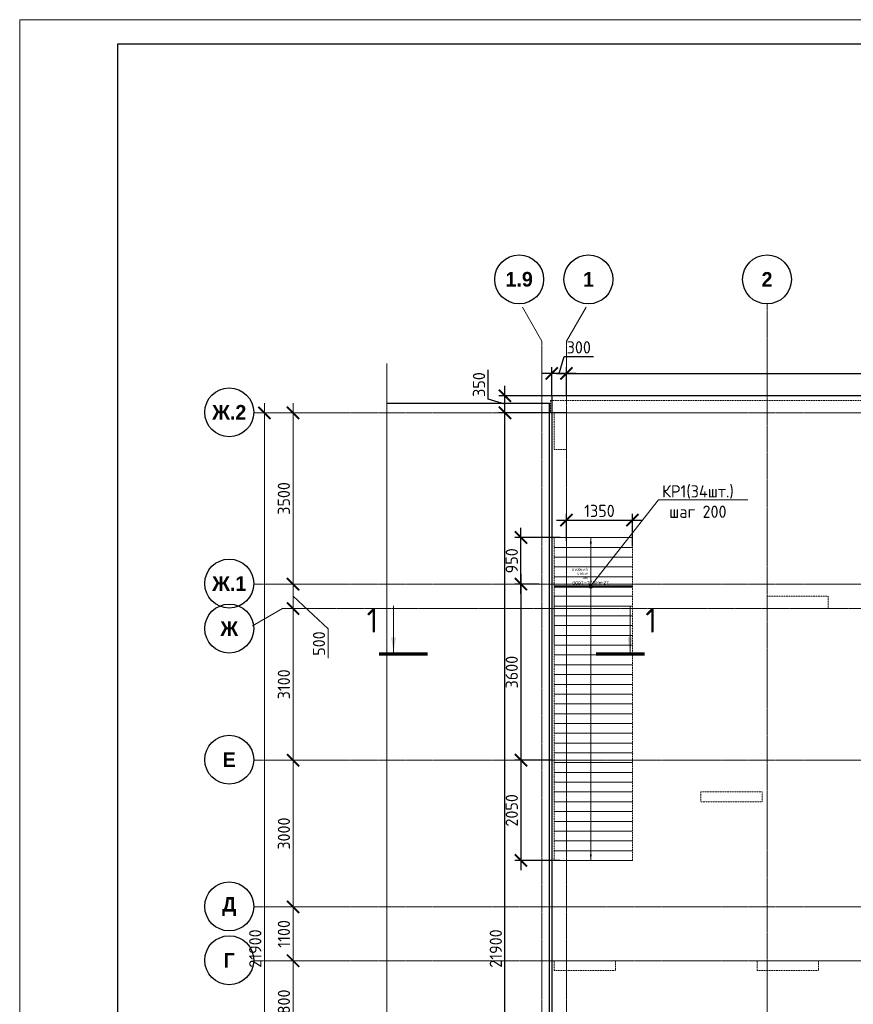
# Model space of a CAD drawing. Header units: millimetres. Extents: x -56135 to 1694203, y -446411 to -23139.
# Tile 117 of 256: x 717922 to 734961, y -172910 to -152785. Entities that reach past the tile are written whole.
import ezdxf
from ezdxf import colors
from ezdxf.entities.mleader import LeaderData, LeaderLine
from ezdxf.enums import TextEntityAlignment as Align
from ezdxf.math import Vec2, Vec3

# ---------------------------------------------------------------- set-up
doc = ezdxf.new("R2010")
doc.units = ezdxf.units.MM
doc.set_wipeout_variables(frame=1)
for name, pattern in [('01 Штриховая _4 мм_', [6, 3.5, -2.5]), ('______5', [1100, 800, -100, 100, -100]), ('GOST2.303 4', [7, 5, -2, 0]), ('осевая', [50.800000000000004, 31.75, -6.35, 6.35, -6.35])]:
    doc.linetypes.add(name, pattern=pattern)
for name, color, linetype, lineweight in [('0 Фундамент', 5, 'Continuous', 30), ('АрмСтер', 2, 'Continuous', 50), ('контур распр. стерхней', 2, 'GOST2.303 4', 20), ('Оси', 40, '______5', 18), ('подоснова', 151, 'Continuous', 5), ('РАЗМЕРЫ', 1, 'Continuous', 9), ('СТЕНЫ', 3, 'Continuous', 30), ('ТОНКИЕ', 7, 'Continuous', 9), ('Узлы', 7, 'Continuous', 0)]:
    doc.layers.add(name, color=color, linetype=linetype, lineweight=lineweight)
doc.layers.add('АрмСтер_атрибуты', color=2, linetype='Continuous', lineweight=0, plot=False)
doc.layers.add('АрмСтер_невид', color=8, linetype='Continuous', lineweight=0, plot=False)
doc.layers.add('ТОЛСТЫЕ_ОСНОВНЫЕ', color=6, linetype='Continuous')
doc.styles.add('Century Gothic', font='GOTHIC.TTF')
doc.styles.add('GOST-2.304_Type-B', font='GOST_Common.ttf')
doc.styles.get("Standard").update_dxf_attribs({"font": 'arial.ttf'})
doc.styles.add('Аннотативный', font='arial.ttf')
doc.dimstyles.new('СПДС', dxfattribs={"dimscale": 100, "dimtxt": 2.5, "dimasz": 2.5, "dimexe": 1.25, "dimexo": 0, "dimtad": 1, "dimdec": 0, "dimtxsty": 'GOST-2.304_Type-B', "dimblk": 'ARCHTICK', "dimcen": 2.5, "dimdle": 2, "dimadec": 0, "dimazin": 2, "dimtfac": 0.75, "dimtdec": 0, "dimtmove": 1, "dimatfit": 3, "dimfxl": 1, "dimtolj": 1, "dimarcsym": 1})

# ---------------------------------------------------------------- blocks, each defined once
blk = doc.blocks.new('NSY101')
at = {"color": 0, "linetype": 'ByBlock', "lineweight": -2}
blk.add_circle((0, 0), 50.00000381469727, dxfattribs=at)
blk = doc.blocks.new('_ArchTick')
at = {"color": 0, "linetype": 'ByBlock', "const_width": 0.15}
blk.add_lwpolyline([(-0.5, -0.5), (0.5, 0.5)], dxfattribs=at)
blk = doc.blocks.new('*D1015')
at = {"layer": 'DEFPOINTS', "color": 0, "transparency": 16777216}
for p in [(468282.1041254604, -106495.3522067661), (468907.0186061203, -106495.3522067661), (468657.8789552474, -128395.3523090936)]:
    blk.add_point(p, dxfattribs=at)
at = {"layer": 'РАЗМЕРЫ', "color": 0, "lineweight": -2, "transparency": 16777216}
for p, q in [((468282.1041254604, -128595.3523090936), (468282.1041254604, -106295.3522067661)), ((468907.0186061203, -106495.3522067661), (468157.1041254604, -106495.3522067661)), ((468657.8789552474, -128395.3523090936), (468157.1041254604, -128395.3523090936))]:
    blk.add_line(p, q, dxfattribs=at)
at = {"layer": 'РАЗМЕРЫ', "color": 0, "lineweight": -2, "transparency": 16777216, "xscale": 250, "yscale": 250, "zscale": 250}
for p, rotation in [((468282.1041254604, -106495.3522067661), 90), ((468282.1041254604, -128395.3523090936), 270)]:
    blk.add_blockref('_ArchTick', p, dxfattribs=dict(at, rotation=rotation))
at = {"layer": 'РАЗМЕРЫ', "color": 0, "transparency": 16777216, "insert": (468094.6041254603, -117445.3522579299), "char_height": 250, "attachment_point": 5, "rotation": 90, "style": 'GOST-2.304_Type-B'}
blk.add_mtext('\\A1;21900', dxfattribs=at)
blk = doc.blocks.new('*D997')
at = {"layer": 'DEFPOINTS', "color": 0, "transparency": 16777216}
for p in [(468867.6653795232, -117695.3523090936), (468934.1362863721, -117695.3523090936), (468934.1362863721, -119495.3523090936)]:
    blk.add_point(p, dxfattribs=at)
at = {"layer": 'РАЗМЕРЫ', "color": 0, "lineweight": -2, "transparency": 16777216}
for p, q in [((468867.6653795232, -119695.3523090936), (468867.6653795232, -117495.3523090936)), ((468934.1362863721, -117695.3523090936), (468742.6653795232, -117695.3523090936)), ((468934.1362863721, -119495.3523090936), (468742.6653795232, -119495.3523090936))]:
    blk.add_line(p, q, dxfattribs=at)
at = {"layer": 'РАЗМЕРЫ', "color": 0, "lineweight": -2, "transparency": 16777216, "xscale": 250, "yscale": 250, "zscale": 250}
for p, rotation in [((468867.6653795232, -117695.3523090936), 90), ((468867.6653795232, -119495.3523090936), 270)]:
    blk.add_blockref('_ArchTick', p, dxfattribs=dict(at, rotation=rotation))
at = {"layer": 'РАЗМЕРЫ', "color": 0, "transparency": 16777216, "insert": (468680.1653795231, -118595.3523090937), "char_height": 250, "attachment_point": 5, "rotation": 90, "style": 'GOST-2.304_Type-B'}
blk.add_mtext('\\A1;1800', dxfattribs=at)
blk = doc.blocks.new('*D998')
at = {"layer": 'DEFPOINTS', "color": 0, "transparency": 16777216}
for p in [(468867.6653795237, -116595.3523090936), (468934.1362863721, -116595.3523090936), (468934.1362863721, -117695.3523090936)]:
    blk.add_point(p, dxfattribs=at)
at = {"layer": 'РАЗМЕРЫ', "color": 0, "lineweight": -2, "transparency": 16777216}
for p, q in [((468867.6653795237, -117895.3523090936), (468867.6653795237, -116395.3523090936)), ((468934.1362863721, -116595.3523090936), (468742.6653795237, -116595.3523090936)), ((468934.1362863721, -117695.3523090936), (468742.6653795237, -117695.3523090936))]:
    blk.add_line(p, q, dxfattribs=at)
at = {"layer": 'РАЗМЕРЫ', "color": 0, "lineweight": -2, "transparency": 16777216, "xscale": 250, "yscale": 250, "zscale": 250}
for p, rotation in [((468867.6653795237, -116595.3523090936), 90), ((468867.6653795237, -117695.3523090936), 270)]:
    blk.add_blockref('_ArchTick', p, dxfattribs=dict(at, rotation=rotation))
at = {"layer": 'РАЗМЕРЫ', "color": 0, "transparency": 16777216, "insert": (468680.1653795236, -117145.3523090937), "char_height": 250, "attachment_point": 5, "rotation": 90, "style": 'GOST-2.304_Type-B'}
blk.add_mtext('\\A1;1100', dxfattribs=at)
blk = doc.blocks.new('*D999')
at = {"layer": 'DEFPOINTS', "color": 0, "transparency": 16777216}
for p in [(468867.6653795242, -113595.3523090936), (468934.1362863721, -113595.3523090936), (468934.1362863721, -116595.3523090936)]:
    blk.add_point(p, dxfattribs=at)
at = {"layer": 'РАЗМЕРЫ', "color": 0, "lineweight": -2, "transparency": 16777216}
for p, q in [((468867.6653795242, -116795.3523090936), (468867.6653795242, -113395.3523090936)), ((468934.1362863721, -113595.3523090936), (468742.6653795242, -113595.3523090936)), ((468934.1362863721, -116595.3523090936), (468742.6653795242, -116595.3523090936))]:
    blk.add_line(p, q, dxfattribs=at)
at = {"layer": 'РАЗМЕРЫ', "color": 0, "lineweight": -2, "transparency": 16777216, "xscale": 250, "yscale": 250, "zscale": 250}
for p, rotation in [((468867.6653795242, -113595.3523090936), 90), ((468867.6653795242, -116595.3523090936), 270)]:
    blk.add_blockref('_ArchTick', p, dxfattribs=dict(at, rotation=rotation))
at = {"layer": 'РАЗМЕРЫ', "color": 0, "transparency": 16777216, "insert": (468680.1653795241, -115095.3523090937), "char_height": 250, "attachment_point": 5, "rotation": 90, "style": 'GOST-2.304_Type-B'}
blk.add_mtext('\\A1;3000', dxfattribs=at)
blk = doc.blocks.new('*D1000')
at = {"layer": 'DEFPOINTS', "color": 0, "transparency": 16777216}
for p in [(468867.6653795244, -110495.3523090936), (469189.9851246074, -110495.3523090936), (468934.1362863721, -113595.3523090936)]:
    blk.add_point(p, dxfattribs=at)
at = {"layer": 'РАЗМЕРЫ', "color": 0, "lineweight": -2, "transparency": 16777216}
for p, q in [((468867.6653795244, -113795.3523090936), (468867.6653795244, -110295.3523090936)), ((469189.9851246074, -110495.3523090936), (468742.6653795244, -110495.3523090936)), ((468934.1362863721, -113595.3523090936), (468742.6653795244, -113595.3523090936))]:
    blk.add_line(p, q, dxfattribs=at)
at = {"layer": 'РАЗМЕРЫ', "color": 0, "lineweight": -2, "transparency": 16777216, "xscale": 250, "yscale": 250, "zscale": 250}
for p, rotation in [((468867.6653795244, -110495.3523090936), 90), ((468867.6653795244, -113595.3523090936), 270)]:
    blk.add_blockref('_ArchTick', p, dxfattribs=dict(at, rotation=rotation))
at = {"layer": 'РАЗМЕРЫ', "color": 0, "transparency": 16777216, "insert": (468680.1653795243, -112045.3523090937), "char_height": 250, "attachment_point": 5, "rotation": 90, "style": 'GOST-2.304_Type-B'}
blk.add_mtext('\\A1;3100', dxfattribs=at)
blk = doc.blocks.new('*D1001')
at = {"layer": 'DEFPOINTS', "color": 0, "transparency": 16777216}
for p in [(468867.6653795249, -109995.3523090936), (469045.1975028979, -109995.3523090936), (469189.9851246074, -110495.3523090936)]:
    blk.add_point(p, dxfattribs=at)
at = {"layer": 'РАЗМЕРЫ', "color": 0, "lineweight": -2, "transparency": 16777216}
for p, q in [((468867.6653795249, -110695.3523090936), (468867.6653795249, -109795.3523090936)), ((469045.1975028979, -109995.3523090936), (468742.6653795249, -109995.3523090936)), ((468867.6653795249, -110245.3523090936), (469584.9946010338, -110911.8292876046)), ((469189.9851246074, -110495.3523090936), (468742.6653795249, -110495.3523090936)), ((469584.9946010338, -110911.8292876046), (469584.9946010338, -111511.8292876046))]:
    blk.add_line(p, q, dxfattribs=at)
at = {"layer": 'РАЗМЕРЫ', "color": 0, "lineweight": -2, "transparency": 16777216, "xscale": 250, "yscale": 250, "zscale": 250}
for p, rotation in [((468867.6653795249, -109995.3523090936), 90), ((468867.6653795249, -110495.3523090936), 270)]:
    blk.add_blockref('_ArchTick', p, dxfattribs=dict(at, rotation=rotation))
at = {"layer": 'РАЗМЕРЫ', "color": 0, "transparency": 16777216, "insert": (469397.4946010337, -111211.8292876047), "char_height": 250, "attachment_point": 5, "rotation": 90, "style": 'GOST-2.304_Type-B'}
blk.add_mtext('\\A1;500', dxfattribs=at)
blk = doc.blocks.new('*D1002')
at = {"layer": 'DEFPOINTS', "color": 0, "transparency": 16777216}
for p in [(468866.4766316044, -106495.3522067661), (469175.6336166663, -106495.3522067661), (469045.1975028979, -109995.3523090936)]:
    blk.add_point(p, dxfattribs=at)
at = {"layer": 'РАЗМЕРЫ', "color": 0, "lineweight": -2, "transparency": 16777216}
for p, q in [((468866.4766316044, -110195.3523090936), (468866.4766316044, -106295.3522067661)), ((469175.6336166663, -106495.3522067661), (468741.4766316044, -106495.3522067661)), ((469045.1975028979, -109995.3523090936), (468741.4766316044, -109995.3523090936))]:
    blk.add_line(p, q, dxfattribs=at)
at = {"layer": 'РАЗМЕРЫ', "color": 0, "lineweight": -2, "transparency": 16777216, "xscale": 250, "yscale": 250, "zscale": 250}
for p, rotation in [((468866.4766316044, -106495.3522067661), 90), ((468866.4766316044, -109995.3523090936), 270)]:
    blk.add_blockref('_ArchTick', p, dxfattribs=dict(at, rotation=rotation))
at = {"layer": 'РАЗМЕРЫ', "color": 0, "transparency": 16777216, "insert": (468678.9766316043, -108245.3522579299), "char_height": 250, "attachment_point": 5, "rotation": 90, "style": 'GOST-2.304_Type-B'}
blk.add_mtext('\\A1;3500', dxfattribs=at)
blk = doc.blocks.new('*D1083')
at = {"layer": 'DEFPOINTS', "color": 0, "transparency": 16777216}
for p in [(775896.8346593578, -160013.3732647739), (775896.8346593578, -160131.8160604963), (729097.2632983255, -160470.1917817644)]:
    blk.add_point(p, dxfattribs=at)
at = {"layer": 'РАЗМЕРЫ', "color": 0, "lineweight": -2, "transparency": 16777216}
for p, q in [((729097.2632983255, -160470.1917817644), (729097.2632983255, -159888.3732647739)), ((775896.8346593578, -160131.8160604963), (775896.8346593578, -159888.3732647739)), ((728897.2632983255, -160013.3732647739), (776096.8346593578, -160013.3732647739))]:
    blk.add_line(p, q, dxfattribs=at)
at = {"layer": 'РАЗМЕРЫ', "color": 0, "lineweight": -2, "transparency": 16777216, "xscale": 250, "yscale": 250, "zscale": 250, "rotation": 180}
blk.add_blockref('_ArchTick', (729097.2632983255, -160013.3732647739), dxfattribs=at)
at = {"layer": 'РАЗМЕРЫ', "color": 0, "lineweight": -2, "transparency": 16777216, "xscale": 250, "yscale": 250, "zscale": 250}
blk.add_blockref('_ArchTick', (775896.8346593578, -160013.3732647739), dxfattribs=at)
at = {"layer": 'РАЗМЕРЫ', "color": 0, "transparency": 16777216, "insert": (752497.0489788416, -159825.8732647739), "char_height": 250, "attachment_point": 5, "style": 'GOST-2.304_Type-B'}
blk.add_mtext('\\A1;46800', dxfattribs=at)
blk = doc.blocks.new('*D1096')
at = {"layer": 'DEFPOINTS', "color": 0, "transparency": 16777216}
for p in [(727840.7416423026, -160820.191880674), (729097.2632983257, -160820.191880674), (729165.5298182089, -182720.1919830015)]:
    blk.add_point(p, dxfattribs=at)
at = {"layer": 'РАЗМЕРЫ', "color": 0, "lineweight": -2, "transparency": 16777216}
for p, q in [((727840.7416423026, -182920.1919830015), (727840.7416423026, -160620.191880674)), ((729097.2632983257, -160820.191880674), (727715.7416423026, -160820.191880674)), ((729165.5298182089, -182720.1919830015), (727715.7416423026, -182720.1919830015))]:
    blk.add_line(p, q, dxfattribs=at)
at = {"layer": 'РАЗМЕРЫ', "color": 0, "lineweight": -2, "transparency": 16777216, "xscale": 250, "yscale": 250, "zscale": 250}
for p, rotation in [((727840.7416423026, -160820.191880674), 90), ((727840.7416423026, -182720.1919830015), 270)]:
    blk.add_blockref('_ArchTick', p, dxfattribs=dict(at, rotation=rotation))
at = {"layer": 'РАЗМЕРЫ', "color": 0, "transparency": 16777216, "insert": (727653.2416423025, -171770.1919318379), "char_height": 250, "attachment_point": 5, "rotation": 90, "style": 'GOST-2.304_Type-B'}
blk.add_mtext('\\A1;21900', dxfattribs=at)
blk = doc.blocks.new('*D1097')
at = {"layer": 'DEFPOINTS', "color": 0, "transparency": 16777216}
for p in [(727840.7416423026, -160470.1917817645), (728913.9918317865, -160470.1917817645), (729097.2632983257, -160820.191880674)]:
    blk.add_point(p, dxfattribs=at)
at = {"layer": 'РАЗМЕРЫ', "color": 0, "lineweight": -2, "transparency": 16777216}
for p, q in [((727496.9916423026, -160542.0668312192), (727496.9916423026, -159942.0668312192)), ((727840.7416423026, -161020.191880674), (727840.7416423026, -160270.1917817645)), ((727840.7416423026, -160645.1918312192), (727496.9916423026, -160542.0668312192)), ((728913.9918317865, -160470.1917817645), (727715.7416423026, -160470.1917817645)), ((729097.2632983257, -160820.191880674), (727715.7416423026, -160820.191880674))]:
    blk.add_line(p, q, dxfattribs=at)
at = {"layer": 'РАЗМЕРЫ', "color": 0, "lineweight": -2, "transparency": 16777216, "xscale": 250, "yscale": 250, "zscale": 250}
for p, rotation in [((727840.7416423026, -160470.1917817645), 90), ((727840.7416423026, -160820.191880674), 270)]:
    blk.add_blockref('_ArchTick', p, dxfattribs=dict(at, rotation=rotation))
at = {"layer": 'РАЗМЕРЫ', "color": 0, "transparency": 16777216, "insert": (727309.4916423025, -160242.0668312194), "char_height": 250, "attachment_point": 5, "rotation": 90, "style": 'GOST-2.304_Type-B'}
blk.add_mtext('\\A1;350', dxfattribs=at)
blk = doc.blocks.new('*D1098')
at = {"layer": 'DEFPOINTS', "color": 0, "transparency": 16777216}
for p in [(728797.0003631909, -160013.3732647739), (729097.2632983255, -160341.5848485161), (728797.0003631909, -160470.1917817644)]:
    blk.add_point(p, dxfattribs=at)
at = {"layer": 'РАЗМЕРЫ', "color": 0, "lineweight": -2, "transparency": 16777216}
for p, q in [((728947.1318307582, -160013.3732647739), (729050.2568307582, -159669.6232647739)), ((729050.2568307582, -159669.6232647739), (729650.2568307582, -159669.6232647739)), ((728797.0003631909, -160470.1917817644), (728797.0003631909, -159888.3732647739)), ((729097.2632983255, -160341.5848485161), (729097.2632983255, -159888.3732647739)), ((729297.2632983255, -160013.3732647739), (728597.0003631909, -160013.3732647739))]:
    blk.add_line(p, q, dxfattribs=at)
at = {"layer": 'РАЗМЕРЫ', "color": 0, "lineweight": -2, "transparency": 16777216, "xscale": 250, "yscale": 250, "zscale": 250, "rotation": 180}
blk.add_blockref('_ArchTick', (728797.0003631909, -160013.3732647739), dxfattribs=at)
at = {"layer": 'РАЗМЕРЫ', "color": 0, "lineweight": -2, "transparency": 16777216, "xscale": 250, "yscale": 250, "zscale": 250}
blk.add_blockref('_ArchTick', (729097.2632983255, -160013.3732647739), dxfattribs=at)
at = {"layer": 'РАЗМЕРЫ', "color": 0, "transparency": 16777216, "insert": (729350.2568307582, -159482.1232647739), "char_height": 250, "attachment_point": 5, "style": 'GOST-2.304_Type-B'}
blk.add_mtext('\\A1;300', dxfattribs=at)
blk = doc.blocks.new('*U43')
at = {"layer": 'ТОЛСТЫЕ_ОСНОВНЫЕ', "color": 6}
blk.add_lwpolyline([(20, 5), (886, 5), (886, 415), (20, 415)], close=True, dxfattribs=at)
at = {"layer": 'ТОНКИЕ'}
blk.add_lwpolyline([(0, 0), (891, 0), (891, 420), (0, 420)], close=True, dxfattribs=at)
blk = doc.blocks.new('стены  тп')
at = {"layer": 'СТЕНЫ', "color": 251, "linetype": '01 Штриховая _4 мм_', "lineweight": 0, "true_color": 0x636466}
for p, q in [((589762.2941032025, -316375.7317816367, 3099.999999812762), (542387.2941032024, -316375.7325890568, 3099.999999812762)), ((542387.2941032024, -316625.7319385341, 3099.999999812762), (542387.2941032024, -316375.7325890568, 3099.999999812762)), ((542387.2941032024, -316625.7319385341, 3099.999999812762), (542462.2941032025, -316625.7319385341, 3099.999999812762)), ((542462.2941032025, -316625.7318464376, 3099.999999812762), (542462.2941032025, -317375.7321868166, 3099.999999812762)), ((542712.2941032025, -316625.7318464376, 3099.999999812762), (569512.1269294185, -316625.7313424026, 3099.999999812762)), ((542712.2941032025, -317375.7321868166, 3099.999999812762), (542712.2941032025, -316625.7318464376, 3099.999999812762)), ((542462.2941032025, -317375.7321868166, 3099.999999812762), (542712.2941032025, -317375.7321868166, 3099.999999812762)), ((542712.2941032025, -320375.7323809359, 3099.999999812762), (542462.2941032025, -320375.7323809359, 3099.999999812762)), ((542462.2941032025, -320375.7323809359, 3099.999999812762), (542462.2941032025, -321375.732477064, 3099.999999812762)), ((542712.2941032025, -321375.732477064, 3099.999999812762), (542712.2941032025, -320375.7323809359, 3099.999999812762)), ((548062.1268966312, -320375.7320408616, 3099.999999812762), (546812.2941032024, -320375.7320408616, 3099.999999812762)), ((546812.2941032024, -320375.7320408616, 3099.999999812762), (546812.2941032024, -320625.7320408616, 3099.999999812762)), ((548062.1268966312, -320625.7320408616, 3099.999999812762), (548062.1268966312, -320375.7320408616, 3099.999999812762)), ((546812.2941032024, -320625.7320408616, 3099.999999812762), (548062.1268966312, -320625.7320408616, 3099.999999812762)), ((542462.2941032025, -321375.732477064, 3099.999999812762), (542712.2941032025, -321375.732477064, 3099.999999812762)), ((542712.2941032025, -323575.7319940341, 3099.999999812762), (542462.2941032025, -323575.7319940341, 3099.999999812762)), ((542462.2941032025, -323575.7319940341, 3099.999999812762), (542462.2941032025, -324575.7320086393, 3099.999999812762)), ((542712.2941032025, -324575.7320086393, 3099.999999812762), (542712.2941032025, -323575.7319940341, 3099.999999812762)), ((546712.2941032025, -324375.7320086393, 3099.999999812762), (545462.2941032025, -324375.7320086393, 3099.999999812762)), ((545462.2941032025, -324375.7320086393, 3099.999999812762), (545462.2941032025, -324575.7320086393, 3099.999999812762)), ((546712.2941032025, -324575.7320086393, 3099.999999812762), (546712.2941032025, -324375.7320086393, 3099.999999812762)), ((542462.2941032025, -324575.7320086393, 3099.999999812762), (542712.2941032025, -324575.7320086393, 3099.999999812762)), ((545462.2941032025, -324575.7320086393, 3099.999999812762), (546712.2941032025, -324575.7320086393, 3099.999999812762)), ((543712.2940704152, -327825.7320408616, 3099.999999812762), (542462.2944432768, -327825.7320408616, 3099.999999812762)), ((542462.2944432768, -327825.7320408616, 3099.999999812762), (542462.2944432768, -328025.7320408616, 3099.999999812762)), ((543712.2940704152, -328025.7320408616, 3099.999999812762), (543712.2940704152, -327825.7320408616, 3099.999999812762)), ((547862.2940376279, -327825.7320408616, 3099.999999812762), (546612.2940704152, -327825.7320408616, 3099.999999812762)), ((546612.2940704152, -327825.7320408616, 3099.999999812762), (546612.2940704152, -328025.7320408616, 3099.999999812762)), ((547862.2940376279, -328025.7320408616, 3099.999999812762), (547862.2940376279, -327825.7320408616, 3099.999999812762)), ((542462.2944432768, -328025.7320408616, 3099.999999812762), (543712.2940704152, -328025.7320408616, 3099.999999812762)), ((546612.2940704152, -328025.7320408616, 3099.999999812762), (547862.2940376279, -328025.7320408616, 3099.999999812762))]:
    blk.add_line(p, q, dxfattribs=at)
blk = doc.blocks.new('_None')
blk = doc.blocks.new('*U1107')
at = {"layer": 'АрмСтер_невид', "ltscale": 100}
for p, q in [((-852.5029952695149, 5600.000000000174), (747.4970047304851, 5600.000000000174)), ((-852.5029952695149, 5400.000000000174), (747.4970047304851, 5400.000000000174)), ((-852.5029952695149, 5200.000000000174), (747.4970047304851, 5200.000000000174)), ((-852.5029952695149, 5000.000000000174), (747.4970047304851, 5000.000000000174)), ((-852.5029952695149, 4800.000000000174), (747.4970047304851, 4800.000000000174)), ((-852.5029952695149, 4600.000000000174), (747.4970047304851, 4600.000000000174)), ((-852.5029952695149, 4400.000000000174), (747.4970047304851, 4400.000000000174)), ((-852.5029952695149, 4200.000000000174), (747.4970047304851, 4200.000000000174)), ((-852.5029952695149, 4000.000000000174), (747.4970047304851, 4000.000000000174)), ((-852.5029952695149, 3800.000000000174), (747.4970047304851, 3800.000000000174)), ((-852.5029952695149, 3600.000000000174), (747.4970047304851, 3600.000000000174)), ((-852.5029952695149, 3400.000000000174), (747.4970047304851, 3400.000000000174)), ((-852.5029952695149, 3200.000000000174), (747.4970047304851, 3200.000000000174)), ((-852.5029952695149, 3000.000000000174), (747.4970047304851, 3000.000000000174)), ((-852.5029952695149, 2800.000000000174), (747.4970047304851, 2800.000000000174)), ((-852.5029952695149, 2600.000000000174), (747.4970047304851, 2600.000000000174)), ((-852.5029952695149, 2400.000000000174), (747.4970047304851, 2400.000000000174)), ((-852.5029952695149, 2200.000000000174), (747.4970047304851, 2200.000000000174)), ((-852.5029952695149, 2000.000000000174), (747.4970047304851, 2000.000000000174)), ((-852.5029952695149, 1800.000000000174), (747.4970047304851, 1800.000000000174)), ((-852.5029952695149, 1600.000000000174), (747.4970047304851, 1600.000000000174)), ((-852.5029952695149, 1400.000000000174), (747.4970047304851, 1400.000000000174)), ((-852.5029952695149, 1200.000000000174), (747.4970047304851, 1200.000000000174)), ((-852.5029952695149, 1000.000000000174), (747.4970047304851, 1000.000000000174)), ((-852.5029952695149, 800.0000000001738), (747.4970047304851, 800.0000000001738)), ((-852.5029952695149, 600.0000000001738), (747.4970047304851, 600.0000000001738)), ((-852.5029952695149, 400.0000000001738), (747.4970047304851, 400.0000000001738)), ((-852.5029952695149, 200.0000000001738), (747.4970047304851, 200.0000000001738)), ((-852.5029952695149, -199.9999999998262), (747.4970047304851, -199.9999999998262)), ((-852.5029952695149, -399.9999999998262), (747.4970047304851, -399.9999999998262)), ((-852.5029952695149, -599.9999999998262), (747.4970047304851, -599.9999999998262)), ((-852.5029952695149, -799.9999999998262), (747.4970047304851, -799.9999999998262)), ((-852.5029952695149, -999.9999999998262), (747.4970047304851, -999.9999999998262))]:
    blk.add_line(p, q, dxfattribs=at)
at = {"layer": 'РАЗМЕРЫ'}
for p, q in [((112.5, 5599.999999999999), (-112.5, 5599.999999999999)), ((112.5, -999.9999999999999), (-112.5, -999.9999999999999))]:
    blk.add_line(p, q, dxfattribs=at)
at = {"layer": 'РАЗМЕРЫ', "ltscale": 15}
blk.add_line((0, -999.9999999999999), (0, 5599.999999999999), dxfattribs=at)
at = {"layer": 'РАЗМЕРЫ'}
for points in [[(0, 5599.999999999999), (20.9491753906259, 5474.812449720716), (-20.9491753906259, 5474.812449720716)], [(0, -999.9999999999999), (20.94909243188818, -874.8129454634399), (-20.94909243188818, -874.8129454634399)]]:
    blk.add_solid(points, dxfattribs=at)
at = {"layer": 'АрмСтер_атрибуты', "color": 215, "ltscale": 15, "style": 'Аннотативный'}
for s, p in [('шаг', (51.40111647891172, -194.1948651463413)), ('Lр=', (50.24205551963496, -367.7993816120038)), ('n=', (51.40111647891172, -285.1252040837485))]:
    blk.add_text(s, height=50, dxfattribs=at).set_placement(p)
at = {"layer": 'АрмСтер_атрибуты', "color": 215, "style": 'Аннотативный'}
for tag, p, flags in [('ШАГ', (190.9030162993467, -194.1948651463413), 10), ('КОЛ', (138.0488052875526, -285.1252040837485), 8), ('ШИРИНА', (172.8848856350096, -367.7993816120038), 8)]:
    blk.add_attdef(tag, p, '', height=50, dxfattribs=dict(at, flags=flags))
at = {"layer": 'АрмСтер_атрибуты', "flags": 9}
for tag, p in [('МАССА', (-1033.528523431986, -1610.465910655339)), ('ОБОЗНАЧЕНИЕ', (-1033.528523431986, -1724.44533312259))]:
    blk.add_attdef(tag, p, '', height=75, dxfattribs=at)
at = {"linetype": 'Continuous', "lineweight": 0}
blk.add_wipeout([(34.96499999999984, 9.947598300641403e-14), (28.287279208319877, 20.551911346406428), (10.804779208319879, 33.25369109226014), (-10.804779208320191, 33.25369109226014), (-28.28727920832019, 20.551911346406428), (-34.96500000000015, 9.947598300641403e-14), (-28.287279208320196, -20.55191134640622), (-10.804779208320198, -33.25369109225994), (10.80477920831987, -33.25369109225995), (28.287279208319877, -20.551911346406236)], dxfattribs=at)
at = {"color": 0, "linetype": 'ByBlock', "lineweight": -2, "ltscale": 100}
blk.add_line((-852.5029952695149, 0), (747.4970047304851, 0), dxfattribs=at)
at = {"layer": 'АрмСтер_невид', "ltscale": 100}
blk.add_line((-852.5029952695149, 1.738271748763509e-10), (747.4970047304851, 1.738271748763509e-10), dxfattribs=at)
at = {"layer": 'РАЗМЕРЫ'}
blk.add_circle((0, 0), 35, dxfattribs=at)
at = {"layer": 'АрмСтер_атрибуты', "style": 'Аннотативный', "flags": 8}
blk.add_attdef('ПОЗ', (110, 29.63266317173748), '', height=75, dxfattribs=at)
blk.add_attdef('НАИМЕНОВАНИЕ', text='', height=75, dxfattribs=at).set_placement((0, -29.33884047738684), align=Align.TOP_CENTER)
blk = doc.blocks.new('*D1099')
at = {"layer": 'DEFPOINTS', "color": 0, "transparency": 16777216}
for p in [(730446.9210753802, -163012.24105617), (729097.2632983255, -163438.2085853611, -359.9999999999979), (730446.9210753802, -163548.2709850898, -359.9999999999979)]:
    blk.add_point(p, dxfattribs=at)
at = {"layer": 'РАЗМЕРЫ', "color": 0, "lineweight": -2, "transparency": 16777216}
for p, q in [((728897.2632983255, -163012.24105617), (730646.9210753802, -163012.24105617)), ((729097.2632983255, -163438.2085853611), (729097.2632983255, -162887.24105617)), ((730446.9210753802, -163548.2709850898), (730446.9210753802, -162887.24105617))]:
    blk.add_line(p, q, dxfattribs=at)
at = {"layer": 'РАЗМЕРЫ', "color": 0, "lineweight": -2, "transparency": 16777216, "xscale": 250, "yscale": 250, "zscale": 250, "rotation": 180}
blk.add_blockref('_ArchTick', (729097.2632983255, -163012.24105617), dxfattribs=at)
at = {"layer": 'РАЗМЕРЫ', "color": 0, "lineweight": -2, "transparency": 16777216, "xscale": 250, "yscale": 250, "zscale": 250}
blk.add_blockref('_ArchTick', (730446.9210753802, -163012.24105617), dxfattribs=at)
at = {"layer": 'РАЗМЕРЫ', "color": 0, "transparency": 16777216, "insert": (729772.0921868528, -162824.74105617), "char_height": 250, "attachment_point": 5, "style": 'GOST-2.304_Type-B'}
blk.add_mtext('\\A1;1350', dxfattribs=at)
blk = doc.blocks.new('*D1100')
at = {"layer": 'DEFPOINTS', "color": 0, "transparency": 16777216}
for p in [(728167.5755239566, -163370.1923230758), (728972.1675369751, -163370.1923230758), (728529.7967558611, -164320.1919830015)]:
    blk.add_point(p, dxfattribs=at)
at = {"layer": 'РАЗМЕРЫ', "color": 0, "lineweight": -2, "transparency": 16777216}
for p, q in [((728167.5755239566, -164520.1919830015), (728167.5755239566, -163170.1923230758)), ((728972.1675369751, -163370.1923230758), (728042.5755239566, -163370.1923230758)), ((728529.7967558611, -164320.1919830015), (728042.5755239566, -164320.1919830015))]:
    blk.add_line(p, q, dxfattribs=at)
at = {"layer": 'РАЗМЕРЫ', "color": 0, "lineweight": -2, "transparency": 16777216, "xscale": 250, "yscale": 250, "zscale": 250}
for p, rotation in [((728167.5755239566, -163370.1923230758), 90), ((728167.5755239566, -164320.1919830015), 270)]:
    blk.add_blockref('_ArchTick', p, dxfattribs=dict(at, rotation=rotation))
at = {"layer": 'РАЗМЕРЫ', "color": 0, "transparency": 16777216, "insert": (727980.0755239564, -163845.1921530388), "char_height": 250, "attachment_point": 5, "rotation": 90, "style": 'GOST-2.304_Type-B'}
blk.add_mtext('\\A1;950', dxfattribs=at)
blk = doc.blocks.new('*D1102')
at = {"layer": 'DEFPOINTS', "color": 0, "transparency": 16777216}
for p in [(728286.1861399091, -164320.1919830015), (728167.575523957, -167920.1919830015), (728797.0003631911, -167920.1919830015)]:
    blk.add_point(p, dxfattribs=at)
at = {"layer": 'РАЗМЕРЫ', "color": 0, "lineweight": -2, "transparency": 16777216}
for p, q in [((728167.575523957, -164120.1919830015), (728167.575523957, -168120.1919830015)), ((728286.1861399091, -164320.1919830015), (728042.575523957, -164320.1919830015)), ((728797.0003631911, -167920.1919830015), (728042.575523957, -167920.1919830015))]:
    blk.add_line(p, q, dxfattribs=at)
at = {"layer": 'РАЗМЕРЫ', "color": 0, "lineweight": -2, "transparency": 16777216, "xscale": 250, "yscale": 250, "zscale": 250}
for p, rotation in [((728167.575523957, -164320.1919830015), 90), ((728167.575523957, -167920.1919830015), 270)]:
    blk.add_blockref('_ArchTick', p, dxfattribs=dict(at, rotation=rotation))
at = {"layer": 'РАЗМЕРЫ', "color": 0, "transparency": 16777216, "insert": (727980.0755239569, -166120.1919830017), "char_height": 250, "attachment_point": 5, "rotation": 90, "style": 'GOST-2.304_Type-B'}
blk.add_mtext('\\A1;3600', dxfattribs=at)
blk = doc.blocks.new('*D1106')
at = {"layer": 'DEFPOINTS', "color": 0, "transparency": 16777216}
for p in [(728483.3868889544, -167920.1919830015), (728167.5755239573, -169970.1919507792), (728972.1675369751, -169970.1919507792)]:
    blk.add_point(p, dxfattribs=at)
at = {"layer": 'РАЗМЕРЫ', "color": 0, "lineweight": -2, "transparency": 16777216}
for p, q in [((728167.5755239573, -167720.1919830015), (728167.5755239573, -170170.1919507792)), ((728483.3868889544, -167920.1919830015), (728042.5755239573, -167920.1919830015)), ((728972.1675369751, -169970.1919507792), (728042.5755239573, -169970.1919507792))]:
    blk.add_line(p, q, dxfattribs=at)
at = {"layer": 'РАЗМЕРЫ', "color": 0, "lineweight": -2, "transparency": 16777216, "xscale": 250, "yscale": 250, "zscale": 250}
for p, rotation in [((728167.5755239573, -167920.1919830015), 90), ((728167.5755239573, -169970.1919507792), 270)]:
    blk.add_blockref('_ArchTick', p, dxfattribs=dict(at, rotation=rotation))
at = {"layer": 'РАЗМЕРЫ', "color": 0, "transparency": 16777216, "insert": (727980.0755239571, -168945.1919668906), "char_height": 250, "attachment_point": 5, "rotation": 90, "style": 'GOST-2.304_Type-B'}
blk.add_mtext('\\A1;2050', dxfattribs=at)
blk = doc.blocks.new('оси 2.2-2.3')
at = {"layer": 'Оси', "color": 16, "linetype": '______5', "lineweight": 0, "transparency": 33554687}
for p, q in [((473954.947723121, -105027.5135645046), (473518.7944607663, -104272.0739542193)), ((474454.947723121, -105027.5135645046), (474891.1009854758, -104272.0739542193)), ((468653.7843527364, -110495.3523090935), (468038.2146062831, -110850.7516679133))]:
    blk.add_line(p, q, dxfattribs=at)
at = {"layer": 'Оси', "color": 16, "linetype": 'осевая', "lineweight": 0, "transparency": 33554687}
for p, q in [((478554.947723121, -104267.9444934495), (478554.947723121, -134893.5164366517)), ((473954.947723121, -105027.5135645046), (473954.947723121, -134138.0768263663)), ((474454.947723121, -105027.5135645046), (474454.947723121, -134138.0768263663)), ((468076.3457280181, -106495.352206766), (524372.863755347, -106495.352206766)), ((468076.3457280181, -109995.3523090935), (524372.863755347, -109995.3523090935)), ((468653.7843527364, -110495.3523090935), (523696.3707293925, -110495.3523090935)), ((468076.3457280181, -113595.3523090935), (524372.863755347, -113595.3523090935)), ((468076.3457280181, -116595.3523090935), (524372.863755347, -116595.3523090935)), ((468076.3457280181, -117695.3523090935), (524372.863755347, -117695.3523090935))]:
    blk.add_line(p, q, dxfattribs=at)
at = {"layer": 'Оси', "color": 16, "linetype": 'Continuous', "lineweight": 25, "transparency": 33554687, "xscale": 9.999999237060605, "yscale": 9.999999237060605, "zscale": 9.999999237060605}
for p in [(473488.8011511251, -103767.8634034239), (474904.4052494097, -103767.9444934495), (478554.4052494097, -103767.9444934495), (467562.736632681, -106485.2472147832), (467562.7366333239, -109985.2473171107), (467562.736632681, -110905.2473171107), (467562.736632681, -113585.2473171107), (467562.736632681, -116585.2473171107), (467562.736632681, -117685.2473171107)]:
    blk.add_blockref('NSY101', p, dxfattribs=at)
at = {"layer": 'Оси', "color": 16, "linetype": 'Continuous', "lineweight": 25, "transparency": 33554687, "char_height": 300, "attachment_point": 5, "style": 'Century Gothic'}
for s, insert, width in [('\\A1;{\\fCentury Gothic|i0|b1;\\H300.000000;\\W1.000000;\\C16;1.9}\\P', (473488.8011511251, -103767.8634034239), 735.0000000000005), ('\\A1;{\\fCentury Gothic|i0|b1;\\H300.000000;\\W1.000000;\\C16;1}\\P', (474904.4052494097, -103767.9444934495), 385), ('\\A1;{\\fCentury Gothic|i0|b1;\\H300.000000;\\W1.000000;\\C16;2}\\P', (478554.4052494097, -103767.9444934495), 385), ('\\A1;{\\fCentury Gothic|i0|b1;\\H300.000000;\\W1.000000;\\C16;Ж.2}\\P', (467562.736632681, -106485.2472147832), 890), ('\\A1;{\\fCentury Gothic|i0|b1;\\H300.000000;\\W1.000000;\\C16;Ж.1}\\P', (467562.7366333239, -109985.2473171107), 889.9999999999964), ('\\A1;{\\fCentury Gothic|i0|b1;\\H300.000000;\\W1.000000;\\C16;Ж}\\P', (467562.736632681, -110905.2473171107), 540), ('\\A1;{\\fCentury Gothic|i0|b1;\\H300.000000;\\W1.000000;\\C16;Е}\\P', (467562.736632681, -113585.2473171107), 365), ('\\A1;{\\fCentury Gothic|i0|b1;\\H300.000000;\\W1.000000;\\C16;Д}\\P', (467562.736632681, -116585.2473171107), 470), ('\\A1;{\\fCentury Gothic|i0|b1;\\H300.000000;\\W1.000000;\\C16;Г}\\P', (467562.736632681, -117685.2473171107), 345)]:
    blk.add_mtext(s, dxfattribs=dict(at, insert=insert, width=width))
at = {"layer": 'РАЗМЕРЫ', "color": 1}
for base, p1, p2, picture, middle in [((468282.1041254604, -106495.3522067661), (468657.8789552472, -128395.3523090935), (468907.0186061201, -106495.352206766), '*D1015', (468094.6041254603, -117445.3522579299)), ((468867.6653795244, -110495.3523090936), (468934.1362863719, -113595.3523090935), (469189.9851246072, -110495.3523090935), '*D1000', (468680.1653795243, -112045.3523090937)), ((468867.6653795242, -113595.3523090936), (468934.1362863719, -116595.3523090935), (468934.1362863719, -113595.3523090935), '*D999', (468680.1653795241, -115095.3523090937)), ((468867.6653795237, -116595.3523090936), (468934.1362863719, -117695.3523090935), (468934.1362863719, -116595.3523090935), '*D998', (468680.1653795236, -117145.3523090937)), ((468867.6653795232, -117695.3523090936), (468934.1362863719, -119495.3523090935), (468934.1362863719, -117695.3523090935), '*D997', (468680.1653795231, -118595.3523090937))]:
    dim = blk.add_linear_dim(base=base, p1=p1, p2=p2, angle=90, dimstyle='СПДС', dxfattribs=at)
    dim.commit()
    dim.dimension.update_dxf_attribs({"geometry": picture, "text_midpoint": middle})
dim = blk.add_linear_dim(base=(468866.4766316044, -106495.3522067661), p1=(469045.1975028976, -109995.3523090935), p2=(469175.633616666, -106495.352206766), angle=90, dimstyle='СПДС', dxfattribs=at)
dim.commit()
dim.dimension.update_dxf_attribs({"geometry": '*D1002', "text_midpoint": (468678.9766316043, -108245.3522579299), "insert": (-5.820766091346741e-11, 0)})
dim = blk.add_linear_dim(base=(468867.665379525, -109995.3523090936), p1=(469189.9851246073, -110495.3523090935), p2=(469045.1975028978, -109995.3523090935), angle=90, dimstyle='СПДС', dxfattribs=at)
dim.commit()
dim.dimension.update_dxf_attribs({"geometry": '*D1001', "text_midpoint": (469584.9946010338, -110974.3292876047), "dimtype": 128, "insert": (1.164153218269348e-10, 0)})

msp = doc.modelspace()

# ---------------------------------------------------------------- linework, layer by layer
at = {"layer": '0 Фундамент'}
for points in [[(728797.0003631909, -160470.1917817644), (728797.0003631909, -184650.191780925), (736147.0003631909, -184650.191780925), (736147.0003631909, -184650.1917809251), (748647.0003514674, -184650.1917809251), (748647.0003280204, -184650.1917809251), (750997.0003397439, -184650.1917809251), (750997.0003397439, -184650.1917809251), (776447.0003631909, -184650.1917809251), (776447.0003631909, -180570.1917516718), (777927.0003631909, -180570.1917516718), (777927.0003631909, -171970.1917701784), (776447.0003631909, -171970.1917701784), (776447.0003631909, -160470.1917817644), (728797.0003631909, -160470.1917817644)], [(725426.3877687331, -160620.1918806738), (725972.0003631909, -160620.1918806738), (725972.0003631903, -160620.1918806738), (728322.0003631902, -160620.1918806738), (728322.0003631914, -160620.1918806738), (728747.0003631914, -160620.1918806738), (728747.0003631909, -183520.1918505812), (725426.3877687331, -183520.1918505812)]]:
    msp.add_lwpolyline(points, dxfattribs=at)
at = {"layer": 'контур распр. стерхней', "linetype": '01 Штриховая _4 мм_'}
msp.add_lwpolyline([(730447.9210753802, -163370.1923230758), (730448.2464010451, -169970.1923230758), (728847.3256888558, -169970.1923230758), (728847.0003631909, -163370.1923230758)], close=True, dxfattribs=at)
at = {"layer": 'РАЗМЕРЫ', "color": 7, "linetype": 'Continuous', "lineweight": 15}
msp.add_lwpolyline([(725426.3877687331, -159814.2838281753), (725426.3877687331, -173208.8000412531), (725151.6400267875, -173308.8000412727), (725701.1355106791, -173508.8000412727), (725426.3877687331, -173608.8000412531), (725426.3877687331, -186655.4483654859)], dxfattribs=at)
at = {"layer": 'Узлы', "color": 1, "linetype": 'Continuous', "lineweight": 0}
msp.add_line((725563.1167093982, -165712.8832477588, -359.9999999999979), (725563.1167093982, -164762.8832477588, -359.9999999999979), dxfattribs=at)
at = {"layer": 'Узлы', "color": 1, "linetype": 'Continuous', "lineweight": 0, "const_width": 70, "elevation": -359.9999999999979}
msp.add_lwpolyline([(725263.1167093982, -165747.8832477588), (726263.1167093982, -165747.8832477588)], dxfattribs=at)
at = {"layer": 'Узлы', "color": 1, "linetype": 'Continuous', "lineweight": 0}
msp.add_solid([(725563.1167093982, -165712.8832477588, -359.9999999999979), (725613.3947323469, -165412.4331150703, -359.9999999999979), (725512.8386864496, -165412.4331150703, -359.9999999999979)], dxfattribs=at)

# ---------------------------------------------------------------- block references
at = {"xscale": 100, "yscale": 100, "zscale": 100}
msp.add_blockref('*U43', (717922.3923265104, -194784.7711211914), dxfattribs=at)
at = {"layer": 'РАЗМЕРЫ', "color": 1}
msp.add_blockref('оси 2.2-2.3', (254642.3155752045, -54324.8396739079), dxfattribs=at)
at = {"layer": 'РАЗМЕРЫ'}
msp.add_blockref('стены  тп', (186384.8734337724, 155805.5400578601, -3099.999999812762), dxfattribs=at)

# ---------------------------------------------------------------- texts
at = {"layer": 'Узлы', "color": 1, "linetype": 'Continuous', "lineweight": 0, "char_height": 500, "attachment_point": 5, "style": 'GOST-2.304_Type-B'}
for insert in [(725133.1167093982, -165062.8837435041, -359.9999999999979), (730828.2557208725, -165062.8837435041, -359.9999999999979)]:
    msp.add_mtext_dynamic_manual_height_columns('1', width=723.8798108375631, gutter_width=25, heights=[0], dxfattribs=dict(at, insert=insert))

# ---------------------------------------------------------------- dimensions: what is measured, and where the dimension line sits
at = {"layer": 'РАЗМЕРЫ', "color": 1}
for base, p1, p2, picture, middle in [((728797.0003631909, -160013.3732647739), (729097.2632983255, -160341.5848485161), (728797.0003631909, -160470.1917817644), '*D1098', (729112.7568307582, -159482.1232647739)), ((775896.8346593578, -160013.3732647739), (729097.2632983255, -160470.1917817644), (775896.8346593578, -160131.8160604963), '*D1083', (752497.0489788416, -159825.8732647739))]:
    dim = msp.add_linear_dim(base=base, p1=p1, p2=p2, dimstyle='СПДС', dxfattribs=at)
    dim.commit()
    dim.dimension.update_dxf_attribs({"geometry": picture, "text_midpoint": middle})
for base, p1, p2, picture, middle in [((727840.7416423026, -160470.1917817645), (729097.2632983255, -160820.1918806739), (728913.9918317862, -160470.1917817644), '*D1097', (727309.4916423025, -160479.5668312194)), ((727840.7416423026, -160820.191880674), (729165.5298182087, -182720.1919830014), (729097.2632983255, -160820.1918806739), '*D1096', (727653.2416423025, -171770.1919318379))]:
    dim = msp.add_linear_dim(base=base, p1=p1, p2=p2, angle=90, dimstyle='СПДС', dxfattribs=at)
    dim.commit()
    dim.dimension.update_dxf_attribs({"geometry": picture, "text_midpoint": middle})

# ---------------------------------------------------------------- leaders
at = {"layer": 'подоснова', "color": 2, "ltscale": 0.3}
ml = msp.add_multileader_mtext('Standard', dxfattribs=at)
ml.set_content('КР1(34шт.)\\Pшаг 200', color=2, style='GOST-2.304_Type-B')
ml.set_leader_properties(color=256, linetype='ByLayer', lineweight=15)
ml.set_arrow_properties(name='NONE')
ml.build(insert=Vec2(0, 0))
ml.multileader.update_dxf_attribs({"text_left_attachment_type": 6, "text_right_attachment_type": 6, "dogleg_length": 0.1, "arrow_head_size": 18})
ctx = ml.context
ctx.base_point, ctx.char_height, ctx.arrow_head_size, ctx.landing_gap_size, ctx.plane_origin = Vec3(730976.3088071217, -162600.1249395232), 250, 18, 20, Vec3(730429.6914103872, -157215.5688185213)
ctx.left_attachment, ctx.right_attachment, ctx.text_align_type = 6, 6, 1
notes = []
notes.append((ctx, [(0, (1, 1, 0), (730976.2088071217, -162600.1249395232), (1, 0), 0.1, [(0, [(729566.9957704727, -164390.744234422)], 0, [])])]))
ctx.mtext.insert, ctx.mtext.alignment, ctx.mtext.flow_direction = Vec3(731783.8088071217, -162300.1249395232), 2, 5
for ctx, leaders in notes:
    for number, flags, end, landing, length, lines in leaders:
        leader = LeaderData()
        leader.index, (leader.has_last_leader_line, leader.has_dogleg_vector, leader.attachment_direction) = number, flags
        leader.last_leader_point, leader.dogleg_vector, leader.dogleg_length = Vec3(end), Vec3(landing), length
        for number, points, colour, breaks in lines:
            line = LeaderLine()
            line.index, line.vertices, line.color, line.breaks = number, Vec3.list(points), colors.encode_raw_color(colour), breaks
            leader.lines.append(line)
        ctx.leaders.append(leader)

# ---------------------------------------------------------------- next in the draw order: block references
at = {"layer": 'АрмСтер', "ltscale": 15}
ref = msp.add_blockref('*U1107', (729595.283049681, -164370.1923230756), dxfattribs=dict(at, rotation=180))
ref.add_attrib('НАИМЕНОВАНИЕ', '12-A-III, L=1600', dxfattribs={"layer": 'АрмСтер_атрибуты', "height": 75, "rotation": 180, "style": 'Аннотативный', "flags": 8}).set_placement((729595.283049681, -164340.8534825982), align=Align.TOP_CENTER)
ref.add_attrib('КОЛ', '34.0', (729457.2342443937, -164085.0671189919), dxfattribs={"layer": 'АрмСтер_атрибуты', "color": 215, "height": 50, "rotation": 180, "style": 'Аннотативный', "flags": 8})
ref.add_attrib('ШИРИНА', '6600.0', (729422.398164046, -164002.3929414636), dxfattribs={"layer": 'АрмСтер_атрибуты', "color": 215, "height": 50, "rotation": 180, "style": 'Аннотативный', "flags": 8})

# ---------------------------------------------------------------- next in the draw order: linework, layer by layer
at = {"layer": 'Узлы', "color": 1, "linetype": 'Continuous', "lineweight": 0}
msp.add_line((730398.2557208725, -165712.8832477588, -359.9999999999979), (730398.2557208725, -164762.8832477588, -359.9999999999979), dxfattribs=at)
at = {"layer": 'Узлы', "color": 1, "linetype": 'Continuous', "lineweight": 0, "const_width": 70, "elevation": -359.9999999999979}
msp.add_lwpolyline([(730698.2557208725, -165747.8832477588), (729698.2557208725, -165747.8832477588)], dxfattribs=at)
at = {"layer": 'Узлы', "color": 1, "linetype": 'Continuous', "lineweight": 0}
msp.add_solid([(730398.2557208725, -165712.8832477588, -359.9999999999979), (730448.5337438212, -165412.4331150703, -359.9999999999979), (730347.9776979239, -165412.4331150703, -359.9999999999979)], dxfattribs=at)

# ---------------------------------------------------------------- next in the draw order: dimensions: what is measured, and where the dimension line sits
at = {"layer": 'РАЗМЕРЫ', "color": 1}
dim = msp.add_linear_dim(base=(730446.9210753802, -163012.24105617, 359.9999999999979), p1=(729097.2632983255, -163438.2085853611), p2=(730446.9210753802, -163548.2709850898), dimstyle='СПДС', dxfattribs=at)
dim.commit()
dim.dimension.update_dxf_attribs({"geometry": '*D1099', "text_midpoint": (729772.0921868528, -162824.74105617, 359.9999999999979)})
at = {"layer": 'РАЗМЕРЫ'}
for base, p1, p2, picture, middle in [((728167.5755239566, -163370.1923230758), (728529.7967558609, -164320.1919830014), (728972.1675369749, -163370.1923230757), '*D1100', (727980.0755239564, -163845.1921530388)), ((728167.575523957, -167920.1919830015), (728286.1861399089, -164320.1919830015), (728797.0003631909, -167920.1919830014), '*D1102', (727980.0755239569, -166120.1919830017)), ((728167.5755239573, -169970.1919507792), (728483.3868889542, -167920.1919830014), (728972.1675369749, -169970.1919507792), '*D1106', (727980.0755239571, -168945.1919668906))]:
    dim = msp.add_linear_dim(base=base, p1=p1, p2=p2, angle=90, dimstyle='СПДС', dxfattribs=at)
    dim.commit()
    dim.dimension.update_dxf_attribs({"geometry": picture, "text_midpoint": middle})

doc.saveas('drawing.dxf')
